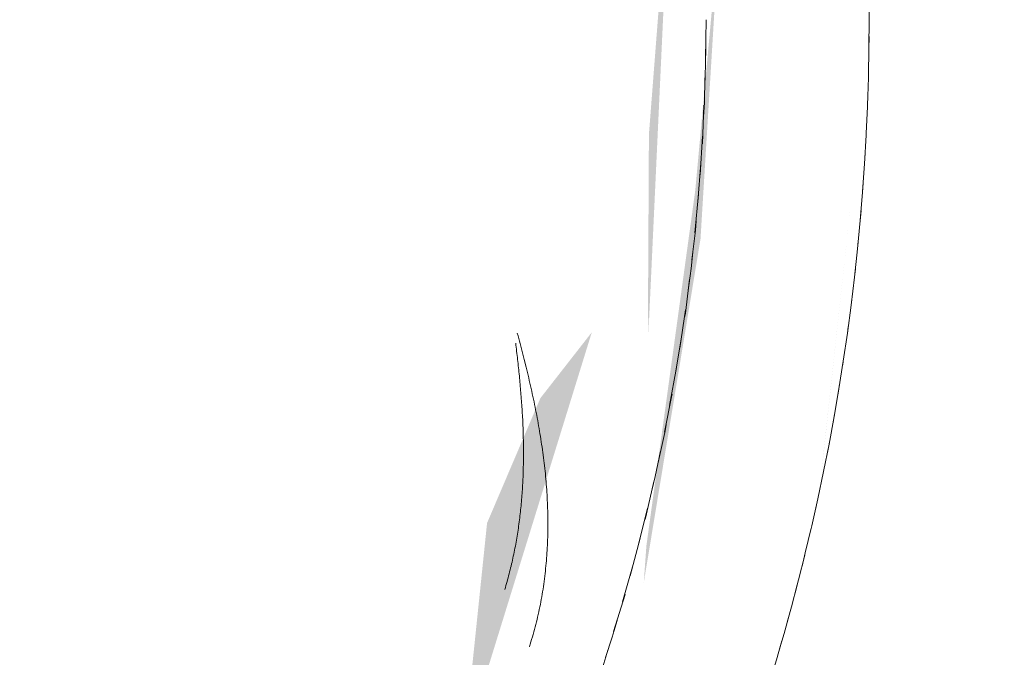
# Model space of a CAD drawing. Header units: millimetres. Extents: x 16156 to 91527, y 4646 to 113494.
# Tile 35 of 256: x 27291 to 27412, y 59556 to 59634. Entities that reach past the tile are written whole.
import ezdxf

# ---------------------------------------------------------------- set-up
doc = ezdxf.new("R2010")
doc.units = ezdxf.units.MM
doc.linetypes.add('ARC Demolished', pattern=[7.14375, 4.7625, -2.38125])
for name, color, linetype, lineweight in [('A--AR9__AlgVoorz', 1, 'Continuous', 9), ('A--L74__VasteSanitaireVoorz', 1, 'ARC Demolished', 9), ('A--L82__LosseGebruikersInvent', 1, 'ARC Demolished', 9)]:
    doc.layers.add(name, color=color, linetype=linetype, lineweight=lineweight)
pattern_1 = [(45, (0, 0), (-212.132, 212.132), [])]
pattern_2 = [(225, (27120.06, 59634.44), (212.132, -212.132), [])]

# ---------------------------------------------------------------- blocks, each defined once
blk = doc.blocks.new('FP_172-AB-Begane grond - slooptekening')
at = {"layer": 'A--L82__LosseGebruikersInvent', "color": 240, "linetype": 'Continuous'}
for p, q in [((27351.98, 59595.67), (27351.89, 59595.99)), ((27351.98, 59595.67), (27351.89, 59595.99)), ((27352.06, 59595.34), (27351.98, 59595.67)), ((27352.06, 59595.34), (27351.98, 59595.67)), ((27352.15, 59595.02), (27352.06, 59595.34)), ((27352.15, 59595.02), (27352.06, 59595.34)), ((27352.23, 59594.7), (27352.15, 59595.02)), ((27352.23, 59594.7), (27352.15, 59595.02)), ((27352.32, 59594.38), (27352.23, 59594.7)), ((27352.32, 59594.38), (27352.23, 59594.7)), ((27352.4, 59594.06), (27352.32, 59594.38)), ((27352.4, 59594.06), (27352.32, 59594.38)), ((27352.49, 59593.74), (27352.4, 59594.06)), ((27352.49, 59593.74), (27352.4, 59594.06)), ((27352.57, 59593.41), (27352.49, 59593.74)), ((27352.57, 59593.41), (27352.49, 59593.74)), ((27352.65, 59593.09), (27352.57, 59593.41)), ((27352.65, 59593.09), (27352.57, 59593.41)), ((27352.73, 59592.77), (27352.65, 59593.09)), ((27352.73, 59592.77), (27352.65, 59593.09)), ((27352.82, 59592.45), (27352.73, 59592.77)), ((27352.82, 59592.45), (27352.73, 59592.77)), ((27352.9, 59592.12), (27352.82, 59592.45)), ((27352.9, 59592.12), (27352.82, 59592.45)), ((27352.98, 59591.8), (27352.9, 59592.12)), ((27352.98, 59591.8), (27352.9, 59592.12)), ((27353.06, 59591.47), (27352.98, 59591.8)), ((27353.06, 59591.47), (27352.98, 59591.8)), ((27353.13, 59591.15), (27353.06, 59591.47)), ((27353.13, 59591.15), (27353.06, 59591.47)), ((27353.21, 59590.83), (27353.13, 59591.15)), ((27353.21, 59590.83), (27353.13, 59591.15)), ((27353.29, 59590.5), (27353.21, 59590.83)), ((27353.29, 59590.5), (27353.21, 59590.83)), ((27353.36, 59590.18), (27353.29, 59590.5)), ((27353.36, 59590.18), (27353.29, 59590.5)), ((27353.44, 59589.85), (27353.36, 59590.18)), ((27353.44, 59589.85), (27353.36, 59590.18)), ((27353.51, 59589.53), (27353.44, 59589.85)), ((27353.51, 59589.53), (27353.44, 59589.85)), ((27353.59, 59589.2), (27353.51, 59589.53)), ((27353.59, 59589.2), (27353.51, 59589.53)), ((27353.66, 59588.88), (27353.59, 59589.2)), ((27353.66, 59588.88), (27353.59, 59589.2)), ((27353.73, 59588.55), (27353.66, 59588.88)), ((27353.73, 59588.55), (27353.66, 59588.88)), ((27353.8, 59588.23), (27353.73, 59588.55)), ((27353.8, 59588.23), (27353.73, 59588.55)), ((27353.87, 59587.9), (27353.8, 59588.23)), ((27353.87, 59587.9), (27353.8, 59588.23)), ((27353.94, 59587.57), (27353.87, 59587.9)), ((27353.94, 59587.57), (27353.87, 59587.9)), ((27354.01, 59587.25), (27353.94, 59587.57)), ((27354.01, 59587.25), (27353.94, 59587.57)), ((27354.07, 59586.92), (27354.01, 59587.25)), ((27354.07, 59586.92), (27354.01, 59587.25)), ((27354.14, 59586.59), (27354.07, 59586.92)), ((27354.14, 59586.59), (27354.07, 59586.92)), ((27354.2, 59586.27), (27354.14, 59586.59)), ((27354.2, 59586.27), (27354.14, 59586.59)), ((27354.27, 59585.94), (27354.2, 59586.27)), ((27354.27, 59585.94), (27354.2, 59586.27)), ((27354.33, 59585.61), (27354.27, 59585.94)), ((27354.33, 59585.61), (27354.27, 59585.94)), ((27354.39, 59585.29), (27354.33, 59585.61)), ((27354.39, 59585.29), (27354.33, 59585.61)), ((27354.45, 59584.96), (27354.39, 59585.29)), ((27354.45, 59584.96), (27354.39, 59585.29)), ((27354.51, 59584.63), (27354.45, 59584.96)), ((27354.51, 59584.63), (27354.45, 59584.96)), ((27354.56, 59584.31), (27354.51, 59584.63)), ((27354.56, 59584.31), (27354.51, 59584.63)), ((27354.62, 59583.98), (27354.56, 59584.31)), ((27354.62, 59583.98), (27354.56, 59584.31)), ((27354.67, 59583.65), (27354.62, 59583.98)), ((27354.67, 59583.65), (27354.62, 59583.98)), ((27354.73, 59583.33), (27354.67, 59583.65)), ((27354.73, 59583.33), (27354.67, 59583.65)), ((27354.78, 59583), (27354.73, 59583.33)), ((27354.78, 59583), (27354.73, 59583.33)), ((27354.83, 59582.67), (27354.78, 59583)), ((27354.83, 59582.67), (27354.78, 59583)), ((27354.88, 59582.34), (27354.83, 59582.67)), ((27354.88, 59582.34), (27354.83, 59582.67)), ((27354.93, 59582.02), (27354.88, 59582.34)), ((27354.93, 59582.02), (27354.88, 59582.34)), ((27354.97, 59581.69), (27354.93, 59582.02)), ((27354.97, 59581.69), (27354.93, 59582.02)), ((27355.02, 59581.36), (27354.97, 59581.69)), ((27355.02, 59581.36), (27354.97, 59581.69)), ((27355.06, 59581.04), (27355.02, 59581.36)), ((27355.06, 59581.04), (27355.02, 59581.36)), ((27355.11, 59580.71), (27355.06, 59581.04)), ((27355.11, 59580.71), (27355.06, 59581.04)), ((27355.15, 59580.38), (27355.11, 59580.71)), ((27355.15, 59580.38), (27355.11, 59580.71)), ((27355.19, 59580.05), (27355.15, 59580.38)), ((27355.19, 59580.05), (27355.15, 59580.38)), ((27355.22, 59579.73), (27355.19, 59580.05)), ((27355.22, 59579.73), (27355.19, 59580.05)), ((27355.26, 59579.4), (27355.22, 59579.73)), ((27355.26, 59579.4), (27355.22, 59579.73)), ((27355.3, 59579.07), (27355.26, 59579.4)), ((27355.3, 59579.07), (27355.26, 59579.4)), ((27355.33, 59578.75), (27355.3, 59579.07)), ((27355.33, 59578.75), (27355.3, 59579.07)), ((27355.36, 59578.42), (27355.33, 59578.75)), ((27355.36, 59578.42), (27355.33, 59578.75)), ((27355.39, 59578.09), (27355.36, 59578.42)), ((27355.39, 59578.09), (27355.36, 59578.42)), ((27355.42, 59577.77), (27355.39, 59578.09)), ((27355.42, 59577.77), (27355.39, 59578.09)), ((27355.45, 59577.44), (27355.42, 59577.77)), ((27355.45, 59577.44), (27355.42, 59577.77)), ((27355.47, 59577.11), (27355.45, 59577.44)), ((27355.47, 59577.11), (27355.45, 59577.44)), ((27355.5, 59576.79), (27355.47, 59577.11)), ((27355.5, 59576.79), (27355.47, 59577.11)), ((27355.52, 59576.46), (27355.5, 59576.79)), ((27355.52, 59576.46), (27355.5, 59576.79)), ((27355.54, 59576.14), (27355.52, 59576.46)), ((27355.54, 59576.14), (27355.52, 59576.46)), ((27355.56, 59575.81), (27355.54, 59576.14)), ((27355.56, 59575.81), (27355.54, 59576.14)), ((27355.57, 59575.48), (27355.56, 59575.81)), ((27355.57, 59575.48), (27355.56, 59575.81)), ((27355.59, 59575.16), (27355.57, 59575.48)), ((27355.59, 59575.16), (27355.57, 59575.48)), ((27355.6, 59574.83), (27355.59, 59575.16)), ((27355.6, 59574.83), (27355.59, 59575.16)), ((27355.61, 59574.51), (27355.6, 59574.83)), ((27355.61, 59574.51), (27355.6, 59574.83)), ((27355.62, 59574.18), (27355.61, 59574.51)), ((27355.62, 59574.18), (27355.61, 59574.51)), ((27355.63, 59573.86), (27355.62, 59574.18)), ((27355.63, 59573.86), (27355.62, 59574.18)), ((27355.64, 59573.53), (27355.63, 59573.86)), ((27355.64, 59573.53), (27355.63, 59573.86)), ((27355.64, 59573.21), (27355.64, 59573.53)), ((27355.64, 59573.21), (27355.64, 59573.53)), ((27355.65, 59572.89), (27355.64, 59573.21)), ((27355.65, 59572.89), (27355.64, 59573.21)), ((27355.65, 59572.56), (27355.65, 59572.89)), ((27355.65, 59572.56), (27355.65, 59572.89)), ((27355.65, 59572.24), (27355.65, 59572.56)), ((27355.65, 59572.24), (27355.65, 59572.56)), ((27355.62, 59570.95), (27355.63, 59571.27)), ((27355.62, 59570.95), (27355.63, 59571.27)), ((27355.63, 59571.27), (27355.64, 59571.59)), ((27355.63, 59571.27), (27355.64, 59571.59)), ((27355.64, 59571.92), (27355.65, 59572.24)), ((27355.64, 59571.92), (27355.65, 59572.24)), ((27355.64, 59571.59), (27355.64, 59571.92)), ((27355.64, 59571.59), (27355.64, 59571.92)), ((27355.59, 59569.98), (27355.6, 59570.31)), ((27355.59, 59569.98), (27355.6, 59570.31)), ((27355.6, 59570.31), (27355.61, 59570.63)), ((27355.6, 59570.31), (27355.61, 59570.63)), ((27355.61, 59570.63), (27355.62, 59570.95)), ((27355.61, 59570.63), (27355.62, 59570.95)), ((27355.51, 59568.7), (27355.53, 59569.02)), ((27355.51, 59568.7), (27355.53, 59569.02)), ((27355.53, 59569.02), (27355.55, 59569.34)), ((27355.53, 59569.02), (27355.55, 59569.34)), ((27355.55, 59569.34), (27355.57, 59569.66)), ((27355.55, 59569.34), (27355.57, 59569.66)), ((27355.57, 59569.66), (27355.59, 59569.98)), ((27355.57, 59569.66), (27355.59, 59569.98)), ((27355.41, 59567.43), (27355.44, 59567.75)), ((27355.41, 59567.43), (27355.44, 59567.75)), ((27355.44, 59567.75), (27355.46, 59568.06)), ((27355.44, 59567.75), (27355.46, 59568.06)), ((27355.46, 59568.06), (27355.49, 59568.38)), ((27355.46, 59568.06), (27355.49, 59568.38)), ((27355.49, 59568.38), (27355.51, 59568.7)), ((27355.49, 59568.38), (27355.51, 59568.7)), ((27355.27, 59566.16), (27355.3, 59566.48)), ((27355.27, 59566.16), (27355.3, 59566.48)), ((27355.3, 59566.48), (27355.34, 59566.79)), ((27355.3, 59566.48), (27355.34, 59566.79)), ((27355.34, 59566.79), (27355.37, 59567.11)), ((27355.34, 59566.79), (27355.37, 59567.11)), ((27355.37, 59567.11), (27355.41, 59567.43)), ((27355.37, 59567.11), (27355.41, 59567.43)), ((27355.1, 59564.9), (27355.14, 59565.21)), ((27355.1, 59564.9), (27355.14, 59565.21)), ((27355.14, 59565.21), (27355.19, 59565.53)), ((27355.14, 59565.21), (27355.19, 59565.53)), ((27355.19, 59565.53), (27355.23, 59565.84)), ((27355.19, 59565.53), (27355.23, 59565.84)), ((27355.23, 59565.84), (27355.27, 59566.16)), ((27355.23, 59565.84), (27355.27, 59566.16)), ((27354.95, 59563.96), (27355, 59564.27)), ((27354.95, 59563.96), (27355, 59564.27)), ((27355, 59564.27), (27355.05, 59564.58)), ((27355, 59564.27), (27355.05, 59564.58)), ((27355.05, 59564.58), (27355.1, 59564.9)), ((27355.05, 59564.58), (27355.1, 59564.9)), ((27354.72, 59562.71), (27354.78, 59563.02)), ((27354.72, 59562.71), (27354.78, 59563.02)), ((27354.78, 59563.02), (27354.83, 59563.33)), ((27354.78, 59563.02), (27354.83, 59563.33)), ((27354.83, 59563.33), (27354.89, 59563.64)), ((27354.83, 59563.33), (27354.89, 59563.64)), ((27354.89, 59563.64), (27354.95, 59563.96)), ((27354.89, 59563.64), (27354.95, 59563.96)), ((27354.45, 59561.47), (27354.52, 59561.78)), ((27354.45, 59561.47), (27354.52, 59561.78)), ((27354.52, 59561.78), (27354.59, 59562.09)), ((27354.52, 59561.78), (27354.59, 59562.09)), ((27354.59, 59562.09), (27354.65, 59562.4)), ((27354.59, 59562.09), (27354.65, 59562.4)), ((27354.65, 59562.4), (27354.72, 59562.71)), ((27354.65, 59562.4), (27354.72, 59562.71)), ((27354.16, 59560.24), (27354.23, 59560.55)), ((27354.16, 59560.24), (27354.23, 59560.55)), ((27354.23, 59560.55), (27354.31, 59560.86)), ((27354.23, 59560.55), (27354.31, 59560.86)), ((27354.31, 59560.86), (27354.38, 59561.16)), ((27354.31, 59560.86), (27354.38, 59561.16)), ((27354.38, 59561.16), (27354.45, 59561.47)), ((27354.38, 59561.16), (27354.45, 59561.47)), ((27353.83, 59559.02), (27353.91, 59559.33)), ((27353.83, 59559.02), (27353.91, 59559.33)), ((27353.91, 59559.33), (27354, 59559.63)), ((27353.91, 59559.33), (27354, 59559.63)), ((27354, 59559.63), (27354.08, 59559.94)), ((27354, 59559.63), (27354.08, 59559.94)), ((27354.08, 59559.94), (27354.16, 59560.24)), ((27354.08, 59559.94), (27354.16, 59560.24)), ((27353.46, 59557.81), (27353.56, 59558.12)), ((27353.46, 59557.81), (27353.56, 59558.12)), ((27353.56, 59558.12), (27353.65, 59558.42)), ((27353.56, 59558.12), (27353.65, 59558.42)), ((27353.65, 59558.42), (27353.74, 59558.72)), ((27353.65, 59558.42), (27353.74, 59558.72)), ((27353.74, 59558.72), (27353.83, 59559.02)), ((27353.74, 59558.72), (27353.83, 59559.02)), ((27353.37, 59557.51), (27353.46, 59557.81)), ((27353.37, 59557.51), (27353.46, 59557.81))]:
    blk.add_line(p, q, dxfattribs=at)
blk = doc.blocks.new('FP_179-AB-Begane grond - slooptekening')
at = {"layer": 'A--L74__VasteSanitaireVoorz', "flags": 128}
blk.add_lwpolyline([(-255, 0), (-254.8, 10.2), (-254.18, 20.38), (-253.17, 30.53), (-251.74, 40.63), (-249.92, 50.66), (-247.69, 60.61), (-245.07, 70.47), (-242.06, 80.21), (-238.65, 89.83), (-234.87, 99.3), (-230.71, 108.61), (-226.18, 117.75), (-221.29, 126.7), (-216.05, 135.45), (-210.46, 143.98), (-204.53, 152.28), (-198.28, 160.34), (-191.71, 168.14), (-184.83, 175.67), (-177.66, 182.93), (-170.2, 189.88), (-162.47, 196.54), (-154.48, 202.88), (-146.25, 208.89), (-137.78, 214.58), (-129.09, 219.91), (-120.19, 224.9), (-111.1, 229.53), (-101.83, 233.78), (-92.4, 237.67), (-82.82, 241.17), (-73.11, 244.29), (-63.28, 247.02), (-53.36, 249.36), (-43.34, 251.29), (-33.26, 252.82), (-23.12, 253.95), (-12.95, 254.67), (-2.75, 254.99), (7.45, 254.89), (17.63, 254.39), (27.79, 253.48), (37.91, 252.17), (47.96, 250.45), (57.94, 248.33), (67.82, 245.82), (77.6, 242.91), (87.25, 239.61), (96.76, 235.93), (106.12, 231.87), (115.3, 227.44), (124.31, 222.65), (133.11, 217.5), (141.7, 212), (150.07, 206.17), (158.19, 200), (166.06, 193.51), (173.67, 186.72), (181, 179.62), (188.04, 172.24), (194.77, 164.59), (201.2, 156.67), (207.3, 148.49), (213.08, 140.09), (218.51, 131.45), (223.59, 122.61), (228.31, 113.57), (232.67, 104.35), (236.66, 94.96), (240.27, 85.42), (243.49, 75.75), (246.32, 65.95), (248.76, 56.04), (250.81, 46.05), (252.45, 35.99), (253.69, 25.86), (254.52, 15.7), (254.94, 5.51), (255, 0)], dxfattribs=at)
blk = doc.blocks.new('FP_181-AB-Begane grond - slooptekening')
at = {"layer": 'A--L74__VasteSanitaireVoorz', "color": 240, "linetype": 'Continuous'}
for p, q in [((-230.57, 68.94), (-230.64, 68.7)), ((-230.57, 68.94), (-230.64, 68.7)), ((-230.5, 69.18), (-230.57, 68.94)), ((-230.5, 69.18), (-230.57, 68.94)), ((-230.44, 69.42), (-230.5, 69.18)), ((-230.44, 69.42), (-230.5, 69.18)), ((-230.37, 69.66), (-230.44, 69.42)), ((-230.37, 69.66), (-230.44, 69.42)), ((-230.29, 69.9), (-230.37, 69.66)), ((-230.29, 69.9), (-230.37, 69.66)), ((-230.89, 67.74), (-230.95, 67.5)), ((-230.89, 67.74), (-230.95, 67.5)), ((-230.83, 67.98), (-230.89, 67.74)), ((-230.83, 67.98), (-230.89, 67.74)), ((-230.77, 68.22), (-230.83, 67.98)), ((-230.77, 68.22), (-230.83, 67.98)), ((-230.7, 68.46), (-230.77, 68.22)), ((-230.7, 68.46), (-230.77, 68.22)), ((-230.64, 68.7), (-230.7, 68.46)), ((-230.64, 68.7), (-230.7, 68.46)), ((-231.18, 66.53), (-231.24, 66.29)), ((-231.18, 66.53), (-231.24, 66.29)), ((-231.13, 66.77), (-231.18, 66.53)), ((-231.13, 66.77), (-231.18, 66.53)), ((-231.07, 67.02), (-231.13, 66.77)), ((-231.07, 67.02), (-231.13, 66.77)), ((-231.01, 67.26), (-231.07, 67.02)), ((-231.01, 67.26), (-231.07, 67.02)), ((-230.95, 67.5), (-231.01, 67.26)), ((-230.95, 67.5), (-231.01, 67.26)), ((-231.44, 65.31), (-231.49, 65.07)), ((-231.44, 65.31), (-231.49, 65.07)), ((-231.39, 65.56), (-231.44, 65.31)), ((-231.39, 65.56), (-231.44, 65.31)), ((-231.34, 65.8), (-231.39, 65.56)), ((-231.34, 65.8), (-231.39, 65.56)), ((-231.29, 66.04), (-231.34, 65.8)), ((-231.29, 66.04), (-231.34, 65.8)), ((-231.24, 66.29), (-231.29, 66.04)), ((-231.24, 66.29), (-231.29, 66.04)), ((-231.68, 64.09), (-231.72, 63.84)), ((-231.68, 64.09), (-231.72, 63.84)), ((-231.63, 64.33), (-231.68, 64.09)), ((-231.63, 64.33), (-231.68, 64.09)), ((-231.59, 64.58), (-231.63, 64.33)), ((-231.59, 64.58), (-231.63, 64.33)), ((-231.54, 64.82), (-231.59, 64.58)), ((-231.54, 64.82), (-231.59, 64.58)), ((-231.49, 65.07), (-231.54, 64.82)), ((-231.49, 65.07), (-231.54, 64.82)), ((-231.88, 62.86), (-231.92, 62.61)), ((-231.88, 62.86), (-231.92, 62.61)), ((-231.84, 63.1), (-231.88, 62.86)), ((-231.84, 63.1), (-231.88, 62.86)), ((-231.8, 63.35), (-231.84, 63.1)), ((-231.8, 63.35), (-231.84, 63.1)), ((-231.76, 63.6), (-231.8, 63.35)), ((-231.76, 63.6), (-231.8, 63.35)), ((-231.72, 63.84), (-231.76, 63.6)), ((-231.72, 63.84), (-231.76, 63.6)), ((-232.06, 61.62), (-232.09, 61.37)), ((-232.06, 61.62), (-232.09, 61.37)), ((-232.03, 61.87), (-232.06, 61.62)), ((-232.03, 61.87), (-232.06, 61.62)), ((-231.99, 62.12), (-232.03, 61.87)), ((-231.99, 62.12), (-232.03, 61.87)), ((-231.96, 62.36), (-231.99, 62.12)), ((-231.96, 62.36), (-231.99, 62.12)), ((-231.92, 62.61), (-231.96, 62.36)), ((-231.92, 62.61), (-231.96, 62.36)), ((-232.18, 60.63), (-232.21, 60.38)), ((-232.18, 60.63), (-232.21, 60.38)), ((-232.16, 60.87), (-232.18, 60.63)), ((-232.16, 60.87), (-232.18, 60.63)), ((-232.13, 61.12), (-232.16, 60.87)), ((-232.13, 61.12), (-232.16, 60.87)), ((-232.09, 61.37), (-232.13, 61.12)), ((-232.09, 61.37), (-232.13, 61.12)), ((-232.31, 59.38), (-232.34, 59.13)), ((-232.31, 59.38), (-232.34, 59.13)), ((-232.29, 59.63), (-232.31, 59.38)), ((-232.29, 59.63), (-232.31, 59.38)), ((-232.27, 59.88), (-232.29, 59.63)), ((-232.27, 59.88), (-232.29, 59.63)), ((-232.24, 60.13), (-232.27, 59.88)), ((-232.24, 60.13), (-232.27, 59.88)), ((-232.21, 60.38), (-232.24, 60.13)), ((-232.21, 60.38), (-232.24, 60.13)), ((-232.42, 58.13), (-232.44, 57.88)), ((-232.42, 58.13), (-232.44, 57.88)), ((-232.4, 58.38), (-232.42, 58.13)), ((-232.4, 58.38), (-232.42, 58.13)), ((-232.38, 58.63), (-232.4, 58.38)), ((-232.38, 58.63), (-232.4, 58.38)), ((-232.36, 58.88), (-232.38, 58.63)), ((-232.36, 58.88), (-232.38, 58.63)), ((-232.34, 59.13), (-232.36, 58.88)), ((-232.34, 59.13), (-232.36, 58.88)), ((-232.5, 56.87), (-232.51, 56.62)), ((-232.5, 56.87), (-232.51, 56.62)), ((-232.48, 57.12), (-232.5, 56.87)), ((-232.48, 57.12), (-232.5, 56.87)), ((-232.47, 57.38), (-232.48, 57.12)), ((-232.47, 57.38), (-232.48, 57.12)), ((-232.45, 57.63), (-232.47, 57.38)), ((-232.45, 57.63), (-232.47, 57.38)), ((-232.44, 57.88), (-232.45, 57.63)), ((-232.44, 57.88), (-232.45, 57.63)), ((-232.55, 55.61), (-232.56, 55.36)), ((-232.55, 55.61), (-232.56, 55.36)), ((-232.54, 55.87), (-232.55, 55.61)), ((-232.54, 55.87), (-232.55, 55.61)), ((-232.53, 56.12), (-232.54, 55.87)), ((-232.53, 56.12), (-232.54, 55.87)), ((-232.52, 56.37), (-232.53, 56.12)), ((-232.52, 56.37), (-232.53, 56.12)), ((-232.51, 56.62), (-232.52, 56.37)), ((-232.51, 56.62), (-232.52, 56.37)), ((-232.57, 54.86), (-232.58, 54.61)), ((-232.57, 54.86), (-232.58, 54.61)), ((-232.58, 54.61), (-232.58, 54.35)), ((-232.58, 54.61), (-232.58, 54.35)), ((-232.56, 55.36), (-232.57, 55.11)), ((-232.56, 55.36), (-232.57, 55.11)), ((-232.57, 55.11), (-232.57, 54.86)), ((-232.57, 55.11), (-232.57, 54.86)), ((-232.58, 54.35), (-232.59, 54.1)), ((-232.58, 54.35), (-232.59, 54.1)), ((-232.59, 54.1), (-232.59, 53.85)), ((-232.59, 54.1), (-232.59, 53.85)), ((-232.59, 53.85), (-232.59, 53.59)), ((-232.59, 53.85), (-232.59, 53.59)), ((-232.59, 53.59), (-232.59, 53.34)), ((-232.59, 53.59), (-232.59, 53.34)), ((-232.59, 53.34), (-232.59, 53.09)), ((-232.59, 53.34), (-232.59, 53.09)), ((-232.59, 53.09), (-232.59, 52.84)), ((-232.59, 53.09), (-232.59, 52.84)), ((-232.59, 52.84), (-232.59, 52.58)), ((-232.59, 52.84), (-232.59, 52.58)), ((-232.59, 52.58), (-232.59, 52.33)), ((-232.59, 52.58), (-232.59, 52.33)), ((-232.59, 52.33), (-232.59, 52.08)), ((-232.59, 52.33), (-232.59, 52.08)), ((-232.59, 52.08), (-232.58, 51.82)), ((-232.59, 52.08), (-232.58, 51.82)), ((-232.58, 51.82), (-232.58, 51.57)), ((-232.58, 51.82), (-232.58, 51.57)), ((-232.58, 51.57), (-232.57, 51.32)), ((-232.58, 51.57), (-232.57, 51.32)), ((-232.57, 51.32), (-232.56, 51.06)), ((-232.57, 51.32), (-232.56, 51.06)), ((-232.56, 51.06), (-232.56, 50.81)), ((-232.56, 51.06), (-232.56, 50.81)), ((-232.56, 50.81), (-232.55, 50.56)), ((-232.56, 50.81), (-232.55, 50.56)), ((-232.55, 50.56), (-232.54, 50.3)), ((-232.55, 50.56), (-232.54, 50.3)), ((-232.54, 50.3), (-232.53, 50.05)), ((-232.54, 50.3), (-232.53, 50.05)), ((-232.53, 50.05), (-232.52, 49.8)), ((-232.53, 50.05), (-232.52, 49.8)), ((-232.52, 49.8), (-232.51, 49.54)), ((-232.52, 49.8), (-232.51, 49.54)), ((-232.51, 49.54), (-232.5, 49.29)), ((-232.51, 49.54), (-232.5, 49.29)), ((-232.5, 49.29), (-232.49, 49.03)), ((-232.5, 49.29), (-232.49, 49.03)), ((-232.49, 49.03), (-232.47, 48.78)), ((-232.49, 49.03), (-232.47, 48.78)), ((-232.47, 48.78), (-232.46, 48.53)), ((-232.47, 48.78), (-232.46, 48.53)), ((-232.46, 48.53), (-232.44, 48.27)), ((-232.46, 48.53), (-232.44, 48.27)), ((-232.44, 48.27), (-232.43, 48.02)), ((-232.44, 48.27), (-232.43, 48.02)), ((-232.43, 48.02), (-232.41, 47.77)), ((-232.43, 48.02), (-232.41, 47.77)), ((-232.41, 47.77), (-232.4, 47.51)), ((-232.41, 47.77), (-232.4, 47.51)), ((-232.4, 47.51), (-232.38, 47.26)), ((-232.4, 47.51), (-232.38, 47.26)), ((-232.38, 47.26), (-232.36, 47.01)), ((-232.38, 47.26), (-232.36, 47.01)), ((-232.36, 47.01), (-232.34, 46.75)), ((-232.36, 47.01), (-232.34, 46.75)), ((-232.34, 46.75), (-232.32, 46.5)), ((-232.34, 46.75), (-232.32, 46.5)), ((-232.32, 46.5), (-232.3, 46.24)), ((-232.32, 46.5), (-232.3, 46.24)), ((-232.3, 46.24), (-232.28, 45.99)), ((-232.3, 46.24), (-232.28, 45.99)), ((-232.28, 45.99), (-232.26, 45.74)), ((-232.28, 45.99), (-232.26, 45.74)), ((-232.26, 45.74), (-232.24, 45.48)), ((-232.26, 45.74), (-232.24, 45.48)), ((-232.24, 45.48), (-232.22, 45.23)), ((-232.24, 45.48), (-232.22, 45.23)), ((-232.22, 45.23), (-232.2, 44.98)), ((-232.22, 45.23), (-232.2, 44.98)), ((-232.2, 44.98), (-232.18, 44.72)), ((-232.2, 44.98), (-232.18, 44.72)), ((-232.18, 44.72), (-232.15, 44.47)), ((-232.18, 44.72), (-232.15, 44.47)), ((-232.15, 44.47), (-232.13, 44.22)), ((-232.15, 44.47), (-232.13, 44.22)), ((-232.13, 44.22), (-232.1, 43.96)), ((-232.13, 44.22), (-232.1, 43.96)), ((-232.1, 43.96), (-232.08, 43.71)), ((-232.1, 43.96), (-232.08, 43.71)), ((-232.08, 43.71), (-232.05, 43.46)), ((-232.08, 43.71), (-232.05, 43.46)), ((-232.05, 43.46), (-232.03, 43.2)), ((-232.05, 43.46), (-232.03, 43.2)), ((-232.03, 43.2), (-232, 42.95)), ((-232.03, 43.2), (-232, 42.95)), ((-232, 42.95), (-231.98, 42.7)), ((-232, 42.95), (-231.98, 42.7)), ((-231.98, 42.7), (-231.95, 42.45)), ((-231.98, 42.7), (-231.95, 42.45)), ((-231.95, 42.45), (-231.92, 42.19)), ((-231.95, 42.45), (-231.92, 42.19)), ((-231.92, 42.19), (-231.89, 41.94)), ((-231.92, 42.19), (-231.89, 41.94)), ((-231.89, 41.94), (-231.86, 41.69)), ((-231.89, 41.94), (-231.86, 41.69)), ((-231.86, 41.69), (-231.84, 41.44)), ((-231.86, 41.69), (-231.84, 41.44)), ((-231.84, 41.44), (-231.81, 41.18)), ((-231.84, 41.44), (-231.81, 41.18)), ((-231.81, 41.18), (-231.78, 40.93)), ((-231.81, 41.18), (-231.78, 40.93)), ((-231.78, 40.93), (-231.75, 40.68)), ((-231.78, 40.93), (-231.75, 40.68)), ((-231.75, 40.68), (-231.72, 40.43)), ((-231.75, 40.68), (-231.72, 40.43)), ((-231.72, 40.43), (-231.69, 40.18)), ((-231.72, 40.43), (-231.69, 40.18)), ((-231.69, 40.18), (-231.66, 39.92)), ((-231.69, 40.18), (-231.66, 39.92)), ((-231.66, 39.92), (-231.63, 39.67)), ((-231.66, 39.92), (-231.63, 39.67))]:
    blk.add_line(p, q, dxfattribs=at)
at = {"layer": 'A--L74__VasteSanitaireVoorz', "flags": 128}
blk.add_lwpolyline([(255, 0), (254.8, 10.2), (254.18, 20.38), (253.17, 30.53), (251.74, 40.63), (249.92, 50.66), (247.69, 60.61), (245.07, 70.47), (242.06, 80.21), (238.65, 89.83), (234.87, 99.3), (230.71, 108.61), (226.18, 117.75), (221.29, 126.7), (216.05, 135.45), (210.46, 143.98), (204.53, 152.28), (198.28, 160.34), (191.71, 168.14), (184.83, 175.67), (177.66, 182.93), (170.2, 189.88), (162.47, 196.54), (154.48, 202.88), (146.25, 208.89), (137.78, 214.58), (129.09, 219.91), (120.19, 224.9), (111.1, 229.53), (101.83, 233.78), (92.4, 237.67), (82.82, 241.17), (73.11, 244.29), (63.28, 247.02), (53.36, 249.36), (43.34, 251.29), (33.26, 252.82), (23.12, 253.95), (12.95, 254.67), (2.75, 254.99), (-7.45, 254.89), (-17.63, 254.39), (-27.79, 253.48), (-37.91, 252.17), (-47.96, 250.45), (-57.94, 248.33), (-67.82, 245.82), (-77.6, 242.91), (-87.25, 239.61), (-96.76, 235.93), (-106.12, 231.87), (-115.3, 227.44), (-124.31, 222.65), (-133.11, 217.5), (-141.7, 212), (-150.07, 206.17), (-158.19, 200), (-166.06, 193.51), (-173.67, 186.72), (-181, 179.62), (-188.04, 172.24), (-194.77, 164.59), (-201.2, 156.67), (-207.3, 148.49), (-213.08, 140.09), (-218.51, 131.45), (-223.59, 122.61), (-228.31, 113.57), (-232.67, 104.35), (-236.66, 94.96), (-240.27, 85.42), (-243.49, 75.75), (-246.32, 65.95), (-248.76, 56.04), (-250.81, 46.05), (-252.45, 35.99), (-253.69, 25.86), (-254.52, 15.7), (-254.94, 5.51), (-255, 0)], dxfattribs=at)
blk = doc.blocks.new('74_PF_Sink Kitchen Round - Sink Kitchen Round-V178-AB-Begane grond - slooptekening')
at = {"layer": 'A--L74__VasteSanitaireVoorz'}
h = blk.add_hatch(dxfattribs=at)
h.set_pattern_fill('FP_31', color=256, style=0, pattern_type=2)
h.set_pattern_definition(pattern_2)
h.paths.add_polyline_path([(-10.08, 273.49), (-53.65, 268.2), (-105.24, 252.52), (-167.22, 216.56), (-202.59, 183.73), (-237.16, 136.22), (-254.07, 103.11), (-272.9, 19.97), (-268.99, 0), (-257.52, 4.59), (-243.57, 80.69), (-222.48, 127.83), (-183.73, 179.41), (-145.11, 211.73), (-101.96, 235.47), (-44.2, 252.92), (9.52, 256.59), (55.8, 250.46), (105.24, 234.01), (157.05, 203.05), (194.45, 167.5), (224.99, 123.47), (247.35, 69.05), (254.07, 37.42), (258, 0), (275, 0), (263.81, 73.13), (233.77, 142.09), (210.1, 175.39), (169.78, 214.7), (105.24, 252.52), (50.44, 268.88), (0, 273.49)])
h = blk.add_hatch(dxfattribs=at)
h.set_pattern_fill('FP_31', color=256, style=0, pattern_type=2)
h.set_pattern_definition(pattern_2)
h.paths.add_polyline_path([(-10.08, 273.49), (-53.65, 268.2), (-105.24, 252.52), (-167.22, 216.56), (-202.59, 183.73), (-237.16, 136.22), (-254.07, 103.11), (-272.9, 19.97), (-268.99, 0), (-257.52, 4.59), (-243.57, 80.69), (-222.48, 127.83), (-183.73, 179.41), (-145.11, 211.73), (-101.96, 235.47), (-44.2, 252.92), (9.52, 256.59), (55.8, 250.46), (105.24, 234.01), (157.05, 203.05), (194.45, 167.5), (224.99, 123.47), (247.35, 69.05), (254.07, 37.42), (258, 0), (275, 0), (263.81, 73.13), (233.77, 142.09), (210.1, 175.39), (169.78, 214.7), (105.24, 252.52), (50.44, 268.88), (0, 273.49)])
h = blk.add_hatch(dxfattribs=at)
h.set_pattern_fill('FP_31', color=256, style=0, pattern_type=2)
h.set_pattern_definition(pattern_2)
h.paths.add_polyline_path([(-52.29, 229.11), (-131.42, 193.22), (-170.37, 159.88), (-193.16, 131.51), (-220.2, 77.75), (-230.68, 38.36), (-229.11, 0), (235, 0), (220.2, 77.75), (193.16, 131.51), (166.75, 163.5), (125.24, 197.1), (77.49, 220.29), (48.21, 224.24), (0, 175), (-17.32, 185), (-19.32, 189.82), (-50.24, 226.66)])
h.paths.add_polyline_path([(0, 235), (-42.58, 225.25), (-10, 212.32), (-2.6, 229.11)])
h.paths.add_polyline_path([(0, 235), (17.32, 215.23), (41.86, 230.28), (19.32, 232.82)])
h = blk.add_hatch(dxfattribs=at)
h.set_pattern_fill('FP_31', color=256, style=0, pattern_type=2)
h.set_pattern_definition(pattern_2)
h.paths.add_polyline_path([(-52.29, 229.11), (-131.42, 193.22), (-170.37, 159.88), (-193.16, 131.51), (-220.2, 77.75), (-230.68, 38.36), (-229.11, 0), (235, 0), (220.2, 77.75), (193.16, 131.51), (166.75, 163.5), (125.24, 197.1), (77.49, 220.29), (48.21, 224.24), (0, 175), (-17.32, 185), (-19.32, 189.82), (-50.24, 226.66)])
h.paths.add_polyline_path([(0, 235), (-42.58, 225.25), (-10, 212.32), (-2.6, 229.11)])
h.paths.add_polyline_path([(0, 235), (17.32, 215.23), (41.86, 230.28), (19.32, 232.82)])
for start, end in [(0, 180), (180, 360)]:
    blk.add_arc((0, 0), 275, start, end, dxfattribs=at)
for name in ['FP_179-AB-Begane grond - slooptekening', 'FP_181-AB-Begane grond - slooptekening']:
    blk.add_blockref(name, (0, 0), dxfattribs=at)

msp = doc.modelspace()

# ---------------------------------------------------------------- hatches: boundary and pattern name
at = {"layer": 'A--AR9__AlgVoorz'}
h = msp.add_hatch(color=7, dxfattribs=at)
h.paths.add_polyline_path([(30511.72, 71909.44), (30530.73, 71656.07), (30536.88, 71656.07), (30553.79, 71651.54), (30561.63, 71663.01), (30563.81, 71668.44), (30571.3, 71674.88), (30544.73, 71685.35), (30531.67, 71680.82), (30516.91, 71849.95)])
h.paths.add_polyline_path([(32454.26, 59236.44), (32464.26, 59236.44), (32464.26, 59341.44), (32474.26, 59341.44), (32474.26, 64641.44), (35124.26, 64641.44), (35124.26, 64591.44), (35924.26, 64591.44), (35924.26, 64641.44), (37524.26, 64641.44), (37524.26, 64591.44), (38324.26, 64591.44), (38324.26, 64641.44), (42764.26, 64641.44), (42770.94, 64552.44), (44744.24, 64552.44), (44744.24, 64641.44), (48798.26, 64641.44), (48800.76, 66103.44), (35035.69, 66103.44), (35035.69, 66090.94), (32470.07, 66090.94), (32470.07, 66383.44), (32309.25, 66383.44), (32309.25, 70583.44), (32470.07, 70583.44), (32470.07, 72383.44), (32409.25, 72383.44), (32409.25, 76191.44), (30474.26, 76191.44), (30474.26, 71910.44), (30737.69, 71902.52), (30785.23, 71890.99), (30818.29, 71869.66), (30833.07, 71838.59), (30842.94, 71758.2), (30839.24, 71534.56), (30820.82, 71471.27), (30801.71, 71453.24), (30770.98, 71440.35), (30680.21, 71429.84), (30583.96, 71427.44), (30474.26, 71426.44), (30474.26, 64638.44), (30430.51, 64638.44), (30422.76, 63728.44), (30406.76, 63728.44), (30406.76, 63748.44), (30356.76, 63763.44), (30351.76, 64323.36), (25792.26, 64323.36), (25792.26, 64258.44), (25697.26, 64258.44), (25697.26, 63358.44), (25792.26, 63358.44), (25792.26, 62398.44), (30226.76, 62398.44), (30226.76, 63748.44), (30396.76, 63748.44), (30396.76, 63658.44), (30474.26, 63658.44), (30474.26, 60645.44), (30424.26, 60645.44), (30425.01, 59845.44), (30474.26, 59845.44), (30472.33, 59631.44), (30464.26, 59631.44), (30464.26, 59341.44), (30474.26, 59341.44), (30475.85, 59236.44), (32179.26, 59236.44)])
h.paths.add_polyline_path([(26865.99, 59341.44), (30374.26, 59341.44), (30374.26, 63658.44), (30351.76, 63658.44), (30346.76, 62298.44), (25697.26, 62298.44), (25697.26, 59341.44), (26850.34, 59341.44)])
h.paths.add_polyline_path([(32574.26, 59341.44), (34248.26, 59341.44), (34248.26, 64491.44), (36074.26, 64491.44), (36074.26, 64541.44), (32574.26, 64541.44), (32574.26, 59388.09)])
h.paths.add_polyline_path([(27756.89, 59359.44), (26450.81, 59364.73), (26450.81, 59959.44), (28550.81, 59959.44), (28550.81, 59359.44), (27805.2, 59359.44)])
h.paths.add_polyline_path([(27245.98, 59415.47), (27327.76, 59481.66), (27345.68, 59512.06), (27360.97, 59554.5), (27330.4, 59495.53), (27303.79, 59458.28), (27278.09, 59436.28), (27257.56, 59421.59), (27247.89, 59416.48)])
h.paths.add_polyline_path([(26939.08, 59458.39), (26916.72, 59482.8), (26937.57, 59460.38)])
h.paths.add_polyline_path([(27130.13, 59377.86), (27180.07, 59384.88), (27200.4, 59396.94), (27266.58, 59431.86), (27308.48, 59474.36), (27284.2, 59453.59), (27186.47, 59394.52), (27148.8, 59389.54), (27066.87, 59389.19), (26973.54, 59438.81), (26994.79, 59415.46), (26980.04, 59422.72), (26950.22, 59445.82), (26886.61, 59529.51), (26926.41, 59466.05), (26974.94, 59422.72), (27020.92, 59397.71), (27073.29, 59382.07), (27128.18, 59377.86)])
h.paths.add_polyline_path([(27829.16, 59415.47), (27910.94, 59481.66), (27928.86, 59512.06), (27944.15, 59554.5), (27913.58, 59495.53), (27886.97, 59458.28), (27863.06, 59438.4), (27840.74, 59421.59), (27830.63, 59416.24)])
h.paths.add_polyline_path([(27522.25, 59458.39), (27499.9, 59482.8), (27520.75, 59460.38)])
h.paths.add_polyline_path([(27727.28, 59377.86), (27763.24, 59384.88), (27783.58, 59396.94), (27849.76, 59431.86), (27891.66, 59474.36), (27869.98, 59455.39), (27769.64, 59394.52), (27731.98, 59389.54), (27650.05, 59389.19), (27556.72, 59438.81), (27577.97, 59415.46), (27563.22, 59422.72), (27533.4, 59445.82), (27469.79, 59529.51), (27509.58, 59466.05), (27558.12, 59422.72), (27601.27, 59398.97), (27655.85, 59382.2), (27711.36, 59377.86)])
h.paths.add_polyline_path([(26994.79, 59424.68), (26989.27, 59435.83), (26994.13, 59425.25)])
h.paths.add_polyline_path([(27577.97, 59424.68), (27572.45, 59435.83), (27577.31, 59425.25)])
h.paths.add_polyline_path([(26894.77, 59545.4), (26878.81, 59634.44), (26885.51, 59572.69), (26891.4, 59554.57)])
h.paths.add_polyline_path([(27477.95, 59545.4), (27461.99, 59634.44), (27468.69, 59572.69), (27474.16, 59555.72)])
h.paths.add_polyline_path([(27345.35, 59545.4), (27361.03, 59596.09), (27354.72, 59588.01), (27348.18, 59572.69), (27346.42, 59555.72)])
h.paths.add_polyline_path([(27928.52, 59545.4), (27944.21, 59596.09), (27937.9, 59588.01), (27931.36, 59572.69), (27929.6, 59555.72)])
h.paths.add_polyline_path([(27367.61, 59699.19), (27326.56, 59788.57), (27322.86, 59780.96), (27292.69, 59813.02), (27302.98, 59796.4), (27350.79, 59735.95), (27367.61, 59699)])
h.paths.add_polyline_path([(27367.41, 59565.39), (27374.37, 59607.54), (27376.71, 59645.89), (27373.73, 59613.53), (27367.73, 59569.89)])
h.paths.add_polyline_path([(27950.79, 59699.19), (27909.73, 59788.57), (27906.04, 59780.96), (27875.87, 59813.02), (27886.16, 59796.4), (27933.97, 59735.95), (27950.79, 59699)])
h.paths.add_polyline_path([(27950.59, 59565.39), (27957.55, 59607.54), (27959.89, 59645.89), (27956.91, 59613.53), (27950.91, 59569.89)])
h.paths.add_polyline_path([(27389.23, 59579), (27393.08, 59614.35), (27389.37, 59580.39)])
h.paths.add_polyline_path([(27972.41, 59579), (27972.95, 59580.79), (27972.55, 59580.39)])
h.paths.add_polyline_path([(27951.15, 59595.71), (27953.89, 59654.73), (27951.22, 59620.38), (27951.11, 59599.43)])
h.paths.add_polyline_path([(27367.97, 59595.71), (27370.71, 59654.73), (27368.04, 59620.38), (27367.93, 59599.43)])
h.paths.add_polyline_path([(26928.21, 59799), (26951.8, 59809.06), (26993.99, 59846.17), (26980.61, 59846.17), (26956.95, 59826.18), (26936.05, 59806.41)])
h.paths.add_polyline_path([(26866.78, 59679.4), (26891.6, 59740.2), (26928.21, 59799), (26914.57, 59789.69), (26893.18, 59754.65), (26873.08, 59704.67), (26867.69, 59688.09)])
h.paths.add_polyline_path([(27511.39, 59799), (27534.98, 59809.06), (27577.17, 59846.17), (27563.79, 59846.17), (27540.13, 59826.18), (27519.22, 59806.41)])
h.paths.add_polyline_path([(27449.96, 59679.4), (27474.77, 59740.2), (27511.39, 59799), (27497.75, 59789.69), (27476.36, 59754.65), (27456.26, 59704.67), (27450.87, 59688.09)])
h.paths.add_polyline_path([(26882.5, 59684.59), (26893.18, 59728.22), (26885.06, 59713.94), (26881.88, 59685.04)])
h.paths.add_polyline_path([(27465.68, 59684.59), (27476.36, 59728.22), (27469.96, 59720.08), (27465.06, 59685.04)])
h.paths.add_polyline_path([(27357.62, 59684.59), (27355.75, 59692.36), (27356.81, 59686.74)])
h.paths.add_polyline_path([(27940.8, 59684.59), (27938.93, 59692.36), (27939.99, 59686.74)])
h.paths.add_polyline_path([(27358.39, 59699), (27357.58, 59705.4), (27358.31, 59699.19)])
h.paths.add_polyline_path([(27359.75, 59686.15), (27359.1, 59694.75), (27359.69, 59686.74)])
h.paths.add_polyline_path([(27941.57, 59699), (27940.76, 59705.4), (27941.49, 59699.19)])
h.paths.add_polyline_path([(27942.93, 59686.15), (27942.28, 59694.75), (27942.87, 59686.74)])
h.paths.add_polyline_path([(26919.78, 59767.21), (26947.42, 59799.83), (26920.31, 59767.88)])
h.paths.add_polyline_path([(26898.32, 59723.34), (26916.61, 59758.67), (26900, 59727.71)])
h.paths.add_polyline_path([(27502.96, 59767.21), (27530.6, 59799.83), (27503.49, 59767.88)])
h.paths.add_polyline_path([(27481.5, 59723.34), (27499.78, 59758.67), (27483.18, 59727.71)])
h.paths.add_polyline_path([(27893.03, 59807.12), (27848.27, 59846.23), (27799.17, 59872.6), (27748.36, 59887.17), (27703.24, 59891.03), (27667.33, 59883.54), (27703.24, 59887.17), (27801.23, 59866.7), (27887.25, 59811.33), (27892.61, 59807.42)])
h.paths.add_polyline_path([(27309.85, 59807.12), (27265.09, 59846.23), (27215.99, 59872.6), (27164.26, 59887.37), (27120.06, 59891.03), (27084.15, 59883.54), (27130.13, 59885.76), (27218.05, 59866.7), (27304.07, 59811.33), (27309.44, 59807.42)])
h.paths.add_polyline_path([(27536.37, 59809.64), (27566.3, 59827.66), (27544.48, 59815.42)])
h.paths.add_polyline_path([(26953.2, 59809.64), (26983.13, 59827.66), (26961.3, 59815.42)])
h.paths.add_polyline_path([(27581.06, 59840.25), (27620.44, 59859.61), (27587.28, 59843.46)])
h.paths.add_polyline_path([(26997.88, 59840.25), (27037.26, 59859.61), (27004.1, 59843.46)])
h.paths.add_polyline_path([(27629.1, 59863.32), (27674.49, 59871.47), (27630.33, 59863.55)])
h.paths.add_polyline_path([(27045.92, 59863.32), (27091.31, 59871.47), (27047.15, 59863.55)])
h.paths.add_polyline_path([(27197.57, 59869.42), (27149.23, 59880.7), (27166.18, 59875.18), (27197.42, 59869.44)])
h.paths.add_polyline_path([(27780.75, 59869.42), (27732.4, 59880.7), (27749.36, 59875.18), (27780.59, 59869.44)])
h.paths.add_polyline_path([(36185.75, 64491.44), (39974.26, 64491.44), (39974.26, 64541.44), (36174.26, 64541.44), (36174.26, 64491.44), (36182.35, 64491.44)])
h.paths.add_polyline_path([(30688.81, 71463.05), (30766.39, 71472.59), (30785.23, 71483.6), (30804.3, 71517.44), (30813.77, 71578.69), (30813.77, 71758.2), (30805.53, 71815.03), (30788.06, 71850), (30766.39, 71864.3), (30737.69, 71871.08), (30660.92, 71873.1), (30608.3, 71860.98), (30593.13, 71844.03), (30586.06, 71815.42), (30582.12, 71688.14), (30591.46, 71792.59), (30603.23, 71840.22), (30632.61, 71862.27), (30688.81, 71866.34), (30756.73, 71859.93), (30786.3, 71841.22), (30801.71, 71800.77), (30808.82, 71699.83), (30809.22, 71646.23), (30801.71, 71536.12), (30781.64, 71492.72), (30736.65, 71473.23), (30661.31, 71471.27), (30627.46, 71475.43), (30596.61, 71507.72), (30591.25, 71555.8), (30596.81, 71486.73), (30618.48, 71470.55), (30660.92, 71463.78), (30680.21, 71463.28)])
h.paths.add_polyline_path([(30674.26, 71645.44), (30690.52, 71652.18), (30697.26, 71668.44), (30690.52, 71684.71), (30674.26, 71691.44), (30668.31, 71683.69), (30671.42, 71682.36), (30668.31, 71653.11), (30668.31, 71646.23)])
h.paths.add_polyline_path([(31050.76, 76241.44), (31850.76, 76241.44), (31850.76, 76291.44), (31900.76, 76291.44), (31900.76, 76351.44), (31000.76, 76351.44), (31000.76, 76291.44), (31050.76, 76291.44)])
at = {"layer": 'A--L82__LosseGebruikersInvent'}
h = msp.add_hatch(dxfattribs=at)
h.set_pattern_fill('FP_2', color=256, style=0, pattern_type=2)
h.set_pattern_definition(pattern_1)
h.paths.add_polyline_path([(27120.06, 59359.44), (27064.26, 59365.38), (27014.82, 59380.38), (26966.47, 59406.45), (26925.6, 59439.99), (26891.4, 59481.66), (26865.99, 59529.21), (26850.34, 59580.79), (26845.06, 59634.44), (26851.07, 59691.62), (26875.98, 59758.67), (26897.58, 59796.09), (26936.05, 59838.81), (26982.56, 59872.6), (27035.08, 59895.98), (27091.31, 59907.94), (27184.37, 59900.38), (27222.02, 59888.42), (27266.58, 59866.05), (27322.65, 59818.17), (27351.27, 59780.96), (27374.49, 59736.41), (27389.05, 59691.62), (27393.08, 59614.35), (27389.77, 59580.79), (27363.63, 59509.58), (27323.31, 59450.71), (27287.58, 59417.89), (27272.84, 59405.79), (27222.02, 59379.38), (27164.26, 59363.8), (27130.13, 59360.44)])
h.paths.add_polyline_path([(26891.4, 59359.44), (28550.81, 59359.44), (28550.81, 59959.44), (26450.81, 59959.44), (26450.81, 59359.44), (26865.99, 59359.44)])
h.paths.add_polyline_path([(27703.24, 59359.44), (27642.19, 59366.97), (27597.13, 59380.84), (27519.51, 59431.19), (27499.98, 59450.71), (27456.44, 59515.6), (27448.18, 59532.48), (27433.52, 59580.79), (27428.4, 59635.96), (27435.52, 59695.55), (27459.16, 59758.67), (27500.65, 59818.17), (27532.54, 59848.49), (27597.13, 59886.58), (27642.37, 59901.11), (27674.49, 59907.94), (27731.98, 59907.94), (27788.22, 59895.98), (27840.74, 59872.6), (27887.25, 59838.81), (27925.72, 59796.09), (27954.46, 59746.3), (27972.23, 59691.62), (27978.24, 59634.44), (27972.23, 59578.4), (27954.46, 59523.89), (27925.9, 59474.36), (27897.23, 59439.61), (27830.63, 59392.22), (27805.2, 59379.38), (27755.53, 59364.59)])
h = msp.add_hatch(dxfattribs=at)
h.set_pattern_fill('FP_2', color=256, style=0, pattern_type=2)
h.set_pattern_definition(pattern_1)
h.paths.add_polyline_path([(27120.06, 59359.44), (27064.26, 59365.38), (27014.82, 59380.38), (26966.47, 59406.45), (26925.6, 59439.99), (26891.4, 59481.66), (26865.99, 59529.21), (26850.34, 59580.79), (26845.06, 59634.44), (26851.07, 59691.62), (26875.98, 59758.67), (26897.58, 59796.09), (26936.05, 59838.81), (26982.56, 59872.6), (27035.08, 59895.98), (27091.31, 59907.94), (27184.37, 59900.38), (27222.02, 59888.42), (27266.58, 59866.05), (27322.65, 59818.17), (27351.27, 59780.96), (27374.49, 59736.41), (27389.05, 59691.62), (27393.08, 59614.35), (27389.77, 59580.79), (27363.63, 59509.58), (27323.31, 59450.71), (27287.58, 59417.89), (27272.84, 59405.79), (27222.02, 59379.38), (27164.26, 59363.8), (27130.13, 59360.44)])
h.paths.add_polyline_path([(26891.4, 59359.44), (28550.81, 59359.44), (28550.81, 59959.44), (26450.81, 59959.44), (26450.81, 59359.44), (26865.99, 59359.44)])
h.paths.add_polyline_path([(27703.24, 59359.44), (27642.19, 59366.97), (27597.13, 59380.84), (27519.51, 59431.19), (27499.98, 59450.71), (27456.44, 59515.6), (27448.18, 59532.48), (27433.52, 59580.79), (27428.4, 59635.96), (27435.52, 59695.55), (27459.16, 59758.67), (27500.65, 59818.17), (27532.54, 59848.49), (27597.13, 59886.58), (27642.37, 59901.11), (27674.49, 59907.94), (27731.98, 59907.94), (27788.22, 59895.98), (27840.74, 59872.6), (27887.25, 59838.81), (27925.72, 59796.09), (27954.46, 59746.3), (27972.23, 59691.62), (27978.24, 59634.44), (27972.23, 59578.4), (27954.46, 59523.89), (27925.9, 59474.36), (27897.23, 59439.61), (27830.63, 59392.22), (27805.2, 59379.38), (27755.53, 59364.59)])

# ---------------------------------------------------------------- linework, layer by layer
for start, end in [(0, 180), (270, 0)]:
    msp.add_arc((27120.06, 59634.44), 275, start, end, dxfattribs=at)

# ---------------------------------------------------------------- block references
at = {"layer": 'A--L74__VasteSanitaireVoorz', "rotation": 180}
msp.add_blockref('74_PF_Sink Kitchen Round - Sink Kitchen Round-V178-AB-Begane grond - slooptekening', (27120.06, 59634.44), dxfattribs=at)
at = {"layer": 'A--L82__LosseGebruikersInvent', "linetype": 'Continuous'}
msp.add_blockref('FP_172-AB-Begane grond - slooptekening', (0, 0), dxfattribs=at)

doc.saveas('drawing.dxf')
